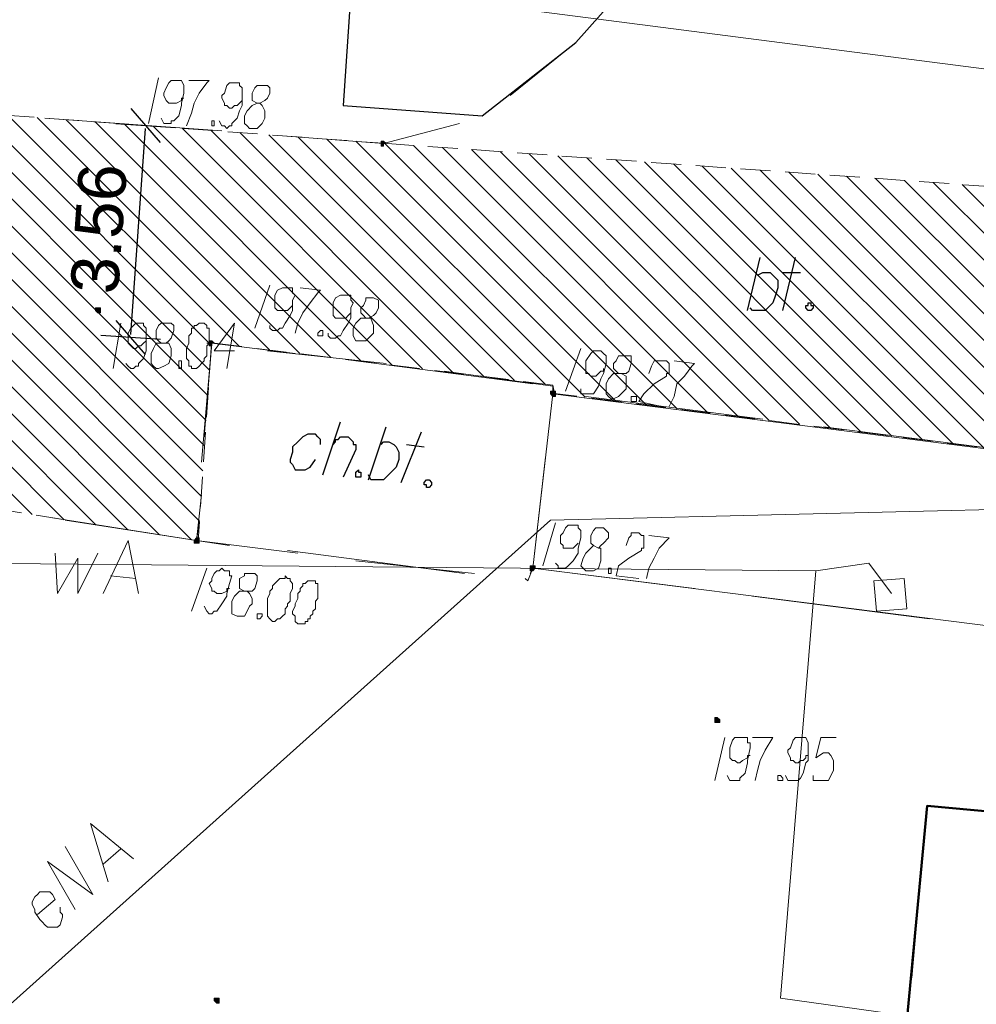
# Model space of a CAD drawing. Header units: metres. Extents: x 7431553 to 7432401, y 5544342 to 5544539.
# Tile 21 of 180: x 7432103 to 7432119, y 5544404 to 5544420. Entities that reach past the tile are written whole.
import ezdxf

# ---------------------------------------------------------------- set-up
doc = ezdxf.new("R2010")
doc.units = ezdxf.units.M
doc.header["$MEASUREMENT"] = 0
doc.linetypes.add('BG-PR90-PB-PZT-PZT01_2026_04_14$0$( Dashed )', pattern=[0.75, 0.5, -0.25])
for name, color, linetype, lineweight in [('BG-PR90-PB-PZT-PZT01_2026_04_14$0$D_obrzeze_5cm', 200, 'Continuous', 13), ('BG-PR90-PB-PZT-PZT01_2026_04_14$0$MAPA DCP', 7, 'Continuous', 0), ('PRIMETECH_XREF', 7, 'Continuous', 5)]:
    doc.layers.add(name, color=color, linetype=linetype, lineweight=lineweight)
doc.layers.add('BG-PR90-PB-PZT-PZT01_2026_04_14$0$Z-wymiarowanie', color=43, linetype='Continuous')
doc.layers.add('BG-PR90-PB-PZT-PZT01_2026_04_14$0$Z_szraf drogi', color=251, linetype='Continuous')
doc.styles.add('BG-PR90-PB-PZT-PZT01_2026_04_14$0$Arial', font='arial.ttf')
doc.dimstyles.new('BG-PR90-PB-PZT-PZT01_2026_04_14$0$1-500', dxfattribs={"dimtxt": 0.8, "dimasz": 0.05, "dimexe": 0.009, "dimexo": 0.003125, "dimgap": 0.25, "dimtad": 1, "dimzin": 0, "dimdsep": 46, "dimtxsty": 'BG-PR90-PB-PZT-PZT01_2026_04_14$0$Arial', "dimblk1": 'BG-PR90-PB-PZT-PZT01_2026_04_14$0$ST', "dimblk2": 'BG-PR90-PB-PZT-PZT01_2026_04_14$0$ST', "dimsah": 1, "dimcen": 0, "dimse1": 1, "dimse2": 1, "dimclrd": 256, "dimclre": 256, "dimclrt": 256, "dimadec": 0, "dimazin": 0, "dimtfac": 1, "dimtdec": 0, "dimtix": 1, "dimtofl": 0, "dimtmove": 2, "dimatfit": 3, "dimldrblk": 'BG-PR90-PB-PZT-PZT01_2026_04_14$0$ST', "dimfxl": 1, "dimtolj": 1, "dimtzin": 0, "dimlwd": -1, "dimlwe": -1, "dimarcsym": 0})

# ---------------------------------------------------------------- blocks, each defined once
blk = doc.blocks.new('BG-PR90-PB-PZT-PZT01_2026_04_14$0$Naddrwiną2025_v2klauzulap')
at = {"layer": 'BG-PR90-PB-PZT-PZT01_2026_04_14$0$MAPA DCP', "linetype": 'Continuous', "lineweight": 0, "transparency": 33554559}
for points in [[(7431753.827, 5544528.703), (7431753.869, 5544528.703), (7431753.869, 5544528.703), (7431753.869, 5544528.703), (7431753.869, 5544528.703), (7431753.869, 5544528.745), (7431753.869, 5544528.745), (7431753.869, 5544528.745), (7431753.869, 5544528.745), (7431753.869, 5544528.787), (7431753.869, 5544528.787), (7431753.869, 5544528.787), (7431753.827, 5544528.787), (7431753.827, 5544528.787), (7431753.827, 5544528.787), (7431753.827, 5544528.787), (7431753.785, 5544528.745), (7431753.785, 5544528.745), (7431753.785, 5544528.745), (7431753.785, 5544528.745), (7431753.785, 5544528.703)], [(7431748.366, 5544525.951), (7431748.366, 5544525.951), (7431748.366, 5544525.951), (7431748.408, 5544525.993), (7431748.408, 5544525.993), (7431748.408, 5544525.993), (7431748.408, 5544525.993), (7431748.408, 5544526.036), (7431748.408, 5544526.036), (7431748.408, 5544526.036), (7431748.366, 5544526.036), (7431748.366, 5544526.036), (7431748.366, 5544526.036), (7431748.366, 5544526.036), (7431748.324, 5544526.036), (7431748.324, 5544526.036), (7431748.324, 5544526.036), (7431748.324, 5544526.036), (7431748.324, 5544525.993), (7431748.324, 5544525.993), (7431748.324, 5544525.993), (7431748.324, 5544525.993), (7431748.324, 5544525.951)], [(7431751.287, 5544525.612), (7431751.287, 5544525.612), (7431751.287, 5544525.612), (7431751.329, 5544525.612), (7431751.329, 5544525.612), (7431751.329, 5544525.612), (7431751.329, 5544525.655), (7431751.329, 5544525.655), (7431751.329, 5544525.655), (7431751.329, 5544525.655), (7431751.287, 5544525.697), (7431751.287, 5544525.697), (7431751.287, 5544525.697), (7431751.287, 5544525.697), (7431751.245, 5544525.697), (7431751.245, 5544525.655), (7431751.245, 5544525.655), (7431751.245, 5544525.655), (7431751.245, 5544525.655), (7431751.245, 5544525.612), (7431751.245, 5544525.612), (7431751.245, 5544525.612), (7431751.245, 5544525.612)], [(7431744.175, 5544523.115), (7431744.175, 5544523.115), (7431744.175, 5544523.115), (7431744.217, 5544523.115), (7431744.217, 5544523.115), (7431744.217, 5544523.115), (7431744.217, 5544523.157), (7431744.217, 5544523.157), (7431744.217, 5544523.157), (7431744.217, 5544523.157), (7431744.175, 5544523.157), (7431744.175, 5544523.199), (7431744.175, 5544523.199), (7431744.175, 5544523.199), (7431744.133, 5544523.157), (7431744.133, 5544523.157), (7431744.133, 5544523.157), (7431744.133, 5544523.157), (7431744.133, 5544523.157), (7431744.133, 5544523.115), (7431744.133, 5544523.115), (7431744.133, 5544523.115), (7431744.133, 5544523.115)], [(7431747.519, 5544520.194), (7431747.519, 5544520.236), (7431747.562, 5544520.236), (7431747.562, 5544520.236), (7431747.562, 5544520.236), (7431747.562, 5544520.278), (7431747.562, 5544520.278), (7431747.562, 5544520.278), (7431747.562, 5544520.278), (7431747.519, 5544520.278), (7431747.519, 5544520.321), (7431747.519, 5544520.321), (7431747.519, 5544520.321), (7431747.477, 5544520.278), (7431747.477, 5544520.278), (7431747.477, 5544520.278), (7431747.477, 5544520.278), (7431747.477, 5544520.278), (7431747.477, 5544520.236), (7431747.477, 5544520.236), (7431747.477, 5544520.236), (7431747.477, 5544520.236), (7431747.519, 5544520.236), (7431747.519, 5544520.236)], [(7431758.526, 5544520.321), (7431758.526, 5544520.321), (7431758.526, 5544520.321), (7431758.526, 5544520.321), (7431758.568, 5544520.363), (7431758.568, 5544520.363), (7431758.568, 5544520.363), (7431758.568, 5544520.363), (7431758.568, 5544520.405), (7431758.526, 5544520.405), (7431758.526, 5544520.405), (7431758.526, 5544520.405), (7431758.526, 5544520.405), (7431758.484, 5544520.405), (7431758.484, 5544520.405), (7431758.484, 5544520.405), (7431758.484, 5544520.405), (7431758.484, 5544520.363), (7431758.484, 5544520.363), (7431758.484, 5544520.363), (7431758.484, 5544520.363), (7431758.484, 5544520.321), (7431758.484, 5544520.321), (7431758.484, 5544520.321), (7431758.484, 5544520.321)], [(7431750.821, 5544519.982), (7431750.864, 5544519.982), (7431750.864, 5544519.982), (7431750.864, 5544520.067), (7431750.821, 5544520.067), (7431750.821, 5544520.067), (7431750.821, 5544520.067), (7431750.779, 5544520.067), (7431750.779, 5544520.067), (7431750.779, 5544520.067), (7431750.779, 5544520.024), (7431750.779, 5544520.024), (7431750.779, 5544520.024), (7431750.779, 5544520.024)], [(7431746.969, 5544518.331), (7431746.969, 5544518.331), (7431746.969, 5544518.331), (7431747.011, 5544518.373), (7431747.011, 5544518.373), (7431747.011, 5544518.373), (7431747.011, 5544518.373), (7431747.011, 5544518.416), (7431747.011, 5544518.416), (7431747.011, 5544518.416), (7431746.969, 5544518.416), (7431746.969, 5544518.416), (7431746.969, 5544518.416), (7431746.969, 5544518.416), (7431746.927, 5544518.416), (7431746.927, 5544518.416), (7431746.927, 5544518.416), (7431746.927, 5544518.416), (7431746.927, 5544518.373), (7431746.927, 5544518.373), (7431746.927, 5544518.373), (7431746.927, 5544518.373), (7431746.927, 5544518.331)]]:
    blk.add_hatch(color=256, dxfattribs=at).paths.add_polyline_path(points)
at = {"layer": 'BG-PR90-PB-PZT-PZT01_2026_04_14$0$MAPA DCP', "color": 24, "linetype": 'Continuous', "lineweight": 18, "true_color": 0x9a3300, "transparency": 33554687}
blk.add_lwpolyline([(7431751.88, 5544571.121), (7431751.837, 5544559.31), (7431745.191, 5544550.801), (7431741.127, 5544519.305)], dxfattribs=at)
at = {"layer": 'BG-PR90-PB-PZT-PZT01_2026_04_14$0$MAPA DCP', "color": 1, "linetype": 'Continuous', "lineweight": 18, "transparency": 33554687}
for points in [[(7431763.606, 5544511.304), (7431750.483, 5544525.951), (7431750.144, 5544539.836), (7431750.44, 5544547.414)], [(7431756.536, 5544518.543), (7431755.563, 5544518.246), (7431756.155, 5544518.966)], [(7431756.24, 5544518.458), (7431755.986, 5544518.754)], [(7431757.002, 5544517.992), (7431756.198, 5544517.527), (7431756.748, 5544518.289), (7431755.944, 5544517.823)], [(7431757.087, 5544517.357), (7431756.833, 5544517.654), (7431756.748, 5544517.611), (7431756.706, 5544517.569), (7431756.706, 5544517.484), (7431756.706, 5544517.4), (7431756.748, 5544517.357), (7431756.79, 5544517.315), (7431756.875, 5544517.273), (7431756.917, 5544517.273), (7431757.002, 5544517.315), (7431757.044, 5544517.315), (7431757.171, 5544517.4), (7431757.214, 5544517.442), (7431757.256, 5544517.484), (7431757.298, 5544517.527), (7431757.298, 5544517.654), (7431757.298, 5544517.696), (7431757.256, 5544517.738), (7431757.129, 5544517.781), (7431757.087, 5544517.781), (7431757.044, 5544517.738), (7431756.96, 5544517.738)]]:
    blk.add_lwpolyline(points, dxfattribs=at)
at = {"layer": 'BG-PR90-PB-PZT-PZT01_2026_04_14$0$MAPA DCP', "linetype": 'Continuous', "lineweight": 50, "transparency": 33554687}
blk.add_lwpolyline([(7431770.083, 5544530.862), (7431755.266, 5544532.259), (7431756.409, 5544544.662), (7431770.083, 5544543.392)], dxfattribs=at)
at = {"layer": 'BG-PR90-PB-PZT-PZT01_2026_04_14$0$MAPA DCP', "linetype": 'Continuous', "lineweight": 18, "transparency": 33554687}
blk.add_lwpolyline([(7431751.287, 5544525.655), (7431753.319, 5544541.699), (7431750.398, 5544541.995), (7431748.366, 5544525.993)], close=True, dxfattribs=at)
for points in [[(7431749.297, 5544533.486), (7431748.916, 5544530.523)], [(7431752.134, 5544532.301), (7431751.753, 5544529.338)], [(7431758.145, 5544532.005), (7431755.266, 5544532.259), (7431755.266, 5544532.343)], [(7431748.789, 5544529.507), (7431748.408, 5544526.544)], [(7431751.626, 5544528.364), (7431751.287, 5544525.655), (7431751.499, 5544525.57), (7431751.456, 5544525.528)], [(7431743.371, 5544525.274), (7431742.482, 5544526.374), (7431741.296, 5544527.433)], [(7431748.408, 5544525.993), (7431748.239, 5544525.993), (7431747.985, 5544524.173)], [(7431751.372, 5544525.612), (7431751.287, 5544525.655), (7431749.424, 5544525.866)], [(7431748.197, 5544525.655), (7431747.816, 5544522.691)], [(7431751.16, 5544522.691), (7431751.372, 5544524.681)], [(7431744.048, 5544521.464), (7431744.175, 5544523.157), (7431743.836, 5544524.427)], [(7431751.372, 5544524.512), (7431750.991, 5544521.548)], [(7431747.858, 5544523.199), (7431747.646, 5544521.21)], [(7431747.689, 5544521.675), (7431747.519, 5544520.278), (7431749.086, 5544520.151)], [(7431750.525, 5544520.067), (7431750.821, 5544520.024), (7431751.033, 5544521.718)], [(7431743.752, 5544517.484), (7431743.963, 5544520.448)], [(7431750.906, 5544520.575), (7431750.821, 5544520.024), (7431750.44, 5544517.611)], [(7431747.519, 5544520.278), (7431749.509, 5544520.109)], [(7431750.059, 5544520.109), (7431750.821, 5544520.024), (7431750.483, 5544517.823)]]:
    blk.add_lwpolyline(points, dxfattribs=at)
at = {"layer": 'BG-PR90-PB-PZT-PZT01_2026_04_14$0$MAPA DCP', "color": 5, "linetype": 'Continuous', "lineweight": 18, "transparency": 33554687}
for points in [[(7431751.202, 5544516.172), (7431751.329, 5544530.396), (7431758.484, 5544529.803), (7431758.78, 5544531.92)], [(7431751.329, 5544530.396), (7431751.202, 5544531.285), (7431751.71, 5544531.666)], [(7431751.71, 5544518.458), (7431750.821, 5544518.881), (7431751.71, 5544519.051)], [(7431751.414, 5544518.585), (7431751.456, 5544519.008)], [(7431751.033, 5544517.654), (7431751.71, 5544517.696), (7431751.118, 5544518.035), (7431751.71, 5544518.035), (7431751.033, 5544518.373)]]:
    blk.add_lwpolyline(points, dxfattribs=at)
blk.add_lwpolyline([(7431752.007, 5544531.412), (7431751.964, 5544531.92), (7431751.456, 5544531.878), (7431751.499, 5544531.37)], close=True, dxfattribs=at)
at = {"layer": 'BG-PR90-PB-PZT-PZT01_2026_04_14$0$MAPA DCP', "linetype": 'Continuous', "lineweight": 25, "transparency": 33554687}
for points in [[(7431742.99, 5544507.24), (7431743.159, 5544509.229), (7431738.248, 5544509.483), (7431735.708, 5544509.653), (7431731.094, 5544509.907), (7431727.115, 5544510.161), (7431722.712, 5544510.415), (7431719.198, 5544510.626), (7431719.918, 5544519.305), (7431720.299, 5544523.961), (7431727.919, 5544523.538), (7431735.37, 5544523.03), (7431743.54, 5544522.48), (7431743.709, 5544524.808), (7431742.482, 5544526.374), (7431741.296, 5544527.433), (7431739.603, 5544528.533), (7431738.418, 5544529.126), (7431736.343, 5544529.719), (7431734.015, 5544530.777), (7431733.549, 5544531.708)], [(7431746.969, 5544529.846), (7431746.08, 5544530.057)], [(7431746.334, 5544529.846), (7431746.334, 5544530.142)], [(7431746.376, 5544529.422), (7431746.334, 5544529.507), (7431746.334, 5544529.634), (7431746.376, 5544529.676), (7431746.461, 5544529.761), (7431746.588, 5544529.761), (7431746.715, 5544529.719), (7431746.842, 5544529.676), (7431746.969, 5544529.549), (7431746.969, 5544529.422), (7431746.969, 5544529.338), (7431746.927, 5544529.295)], [(7431746.969, 5544529.253), (7431746.08, 5544529.465)], [(7431749.848, 5544523.453), (7431749.001, 5544523.792)], [(7431749.213, 5544523.538), (7431749.255, 5544523.834)], [(7431749.213, 5544523.115), (7431749.17, 5544523.157), (7431749.17, 5544523.242), (7431749.213, 5544523.326), (7431749.255, 5544523.369), (7431749.34, 5544523.411), (7431749.467, 5544523.411), (7431749.594, 5544523.369), (7431749.678, 5544523.284), (7431749.805, 5544523.157), (7431749.805, 5544523.03), (7431749.805, 5544522.945), (7431749.721, 5544522.903)], [(7431749.805, 5544522.903), (7431748.916, 5544523.199)], [(7431749.213, 5544522.31), (7431749.17, 5544522.353), (7431749.128, 5544522.353), (7431749.128, 5544522.395), (7431749.086, 5544522.437), (7431749.086, 5544522.48), (7431749.086, 5544522.522), (7431749.086, 5544522.564), (7431749.128, 5544522.607), (7431749.17, 5544522.649), (7431749.213, 5544522.649), (7431749.213, 5544522.691), (7431749.255, 5544522.691), (7431749.297, 5544522.691), (7431749.763, 5544522.48)], [(7431749.721, 5544522.141), (7431748.832, 5544522.437)], [(7431749.213, 5544522.099), (7431749.128, 5544522.099), (7431749.086, 5544522.056), (7431749.043, 5544522.014), (7431749.043, 5544521.972), (7431749.043, 5544521.887), (7431749.086, 5544521.802), (7431749.17, 5544521.718), (7431749.255, 5544521.633), (7431749.34, 5544521.633), (7431749.467, 5544521.591), (7431749.509, 5544521.591), (7431749.551, 5544521.633), (7431749.636, 5544521.675), (7431749.636, 5544521.718), (7431749.636, 5544521.802), (7431749.636, 5544521.845), (7431749.594, 5544521.929), (7431749.467, 5544522.014)]]:
    blk.add_lwpolyline(points, dxfattribs=at)
at = {"layer": 'BG-PR90-PB-PZT-PZT01_2026_04_14$0$MAPA DCP', "linetype": 'Continuous', "lineweight": 9, "transparency": 33554687}
for points in [[(7431754.123, 5544530.735), (7431754.123, 5544530.481), (7431754.462, 5544530.396), (7431754.377, 5544530.523), (7431754.377, 5544530.608), (7431754.42, 5544530.65), (7431754.504, 5544530.692), (7431754.589, 5544530.692), (7431754.674, 5544530.692), (7431754.758, 5544530.65), (7431754.843, 5544530.608), (7431754.843, 5544530.481), (7431754.843, 5544530.396), (7431754.843, 5544530.354), (7431754.758, 5544530.354)], [(7431754.758, 5544529.888), (7431754.843, 5544529.93), (7431754.843, 5544530.1), (7431754.801, 5544530.142), (7431754.716, 5544530.184), (7431754.547, 5544530.227), (7431754.504, 5544530.269), (7431754.293, 5544530.269), (7431754.208, 5544530.269), (7431754.123, 5544530.227), (7431754.123, 5544530.184), (7431754.123, 5544530.142), (7431754.123, 5544530.1), (7431754.123, 5544530.057), (7431754.166, 5544530.015), (7431754.293, 5544529.973), (7431754.335, 5544529.93), (7431754.377, 5544529.93), (7431754.462, 5544529.973), (7431754.504, 5544529.973), (7431754.504, 5544530.015), (7431754.547, 5544530.057), (7431754.547, 5544530.1), (7431754.504, 5544530.142), (7431754.504, 5544530.184), (7431754.462, 5544530.227), (7431754.42, 5544530.227), (7431754.42, 5544530.269)], [(7431754.123, 5544529.338), (7431754.123, 5544529.676), (7431754.335, 5544529.549), (7431754.504, 5544529.465), (7431754.674, 5544529.422), (7431754.843, 5544529.38)], [(7431754.758, 5544528.914), (7431754.843, 5544528.957), (7431754.843, 5544529.126), (7431754.801, 5544529.126), (7431754.716, 5544529.211), (7431754.547, 5544529.253), (7431754.504, 5544529.253), (7431754.293, 5544529.295), (7431754.208, 5544529.295), (7431754.208, 5544529.253), (7431754.123, 5544529.253), (7431754.123, 5544529.211), (7431754.123, 5544529.168), (7431754.123, 5544529.126), (7431754.123, 5544529.084), (7431754.123, 5544529.041), (7431754.166, 5544528.999), (7431754.293, 5544528.957), (7431754.335, 5544528.957), (7431754.377, 5544528.957), (7431754.462, 5544528.957), (7431754.504, 5544528.999), (7431754.504, 5544529.041), (7431754.547, 5544529.084), (7431754.547, 5544529.126), (7431754.504, 5544529.168), (7431754.462, 5544529.253), (7431754.42, 5544529.253), (7431754.42, 5544529.295)], [(7431754.123, 5544528.872), (7431754.843, 5544528.703)], [(7431747.816, 5544528.025), (7431747.858, 5544528.364), (7431747.9, 5544528.322), (7431748.07, 5544528.195), (7431748.197, 5544528.068), (7431748.408, 5544528.025), (7431748.578, 5544527.941)], [(7431748.027, 5544527.602), (7431747.9, 5544527.644), (7431747.816, 5544527.687), (7431747.816, 5544527.898), (7431747.858, 5544527.941), (7431747.9, 5544527.941), (7431747.943, 5544527.941), (7431747.985, 5544527.941), (7431748.027, 5544527.941), (7431748.027, 5544527.898), (7431748.07, 5544527.898), (7431748.197, 5544527.687), (7431748.366, 5544527.517), (7431748.493, 5544527.433), (7431748.578, 5544527.814)], [(7431750.737, 5544527.602), (7431750.779, 5544527.941), (7431750.948, 5544527.771), (7431751.118, 5544527.687), (7431751.287, 5544527.602), (7431751.456, 5544527.56)], [(7431750.906, 5544527.221), (7431750.779, 5544527.263), (7431750.737, 5544527.306), (7431750.694, 5544527.306), (7431750.694, 5544527.348), (7431750.694, 5544527.39), (7431750.694, 5544527.433), (7431750.737, 5544527.475), (7431750.737, 5544527.517), (7431750.779, 5544527.517), (7431750.821, 5544527.517), (7431750.864, 5544527.517), (7431750.906, 5544527.517), (7431750.948, 5544527.517), (7431750.948, 5544527.475), (7431750.991, 5544527.475), (7431751.118, 5544527.263), (7431751.245, 5544527.094), (7431751.414, 5544527.052), (7431751.456, 5544527.433)], [(7431748.027, 5544527.094), (7431748.027, 5544527.221), (7431747.985, 5544527.263), (7431747.858, 5544527.306), (7431747.773, 5544527.306), (7431747.731, 5544527.306), (7431747.731, 5544527.263), (7431747.731, 5544527.221), (7431747.731, 5544527.136), (7431747.731, 5544527.094), (7431747.816, 5544527.052), (7431747.858, 5544527.009), (7431747.943, 5544527.009), (7431747.985, 5544527.052), (7431748.027, 5544527.094), (7431748.027, 5544527.009), (7431748.112, 5544526.925), (7431748.197, 5544526.882), (7431748.239, 5544526.882), (7431748.366, 5544526.882), (7431748.408, 5544526.925), (7431748.451, 5544526.967), (7431748.451, 5544527.009), (7431748.408, 5544527.094), (7431748.366, 5544527.136), (7431748.281, 5544527.221), (7431748.239, 5544527.221), (7431748.154, 5544527.221), (7431748.07, 5544527.221), (7431748.027, 5544527.136)], [(7431748.281, 5544526.459), (7431748.366, 5544526.459), (7431748.366, 5544526.671), (7431748.239, 5544526.755), (7431748.112, 5544526.798), (7431748.027, 5544526.84), (7431747.858, 5544526.882), (7431747.773, 5544526.882), (7431747.731, 5544526.882), (7431747.689, 5544526.84), (7431747.646, 5544526.798), (7431747.646, 5544526.755), (7431747.646, 5544526.713), (7431747.646, 5544526.671), (7431747.689, 5544526.628), (7431747.816, 5544526.544), (7431747.858, 5544526.544), (7431747.9, 5544526.544), (7431747.985, 5544526.544), (7431748.027, 5544526.544), (7431748.027, 5544526.586), (7431748.07, 5544526.628), (7431748.07, 5544526.671), (7431748.07, 5544526.713), (7431748.027, 5544526.755), (7431747.985, 5544526.798), (7431747.985, 5544526.84), (7431747.943, 5544526.84)], [(7431750.906, 5544526.671), (7431750.948, 5544526.755), (7431750.906, 5544526.798), (7431750.864, 5544526.84), (7431750.779, 5544526.925), (7431750.694, 5544526.925), (7431750.652, 5544526.882), (7431750.61, 5544526.84), (7431750.61, 5544526.798), (7431750.61, 5544526.713), (7431750.652, 5544526.671), (7431750.737, 5544526.628), (7431750.864, 5544526.628), (7431750.906, 5544526.671), (7431750.948, 5544526.628), (7431751.033, 5544526.544), (7431751.118, 5544526.501), (7431751.245, 5544526.459), (7431751.287, 5544526.501), (7431751.329, 5544526.544), (7431751.329, 5544526.586), (7431751.329, 5544526.671), (7431751.287, 5544526.755), (7431751.16, 5544526.798), (7431751.033, 5544526.798), (7431750.948, 5544526.798), (7431750.948, 5544526.755)], [(7431747.604, 5544526.459), (7431748.324, 5544526.205)], [(7431751.202, 5544526.036), (7431751.245, 5544526.078), (7431751.287, 5544526.078), (7431751.287, 5544526.205), (7431751.245, 5544526.247), (7431751.16, 5544526.332), (7431751.033, 5544526.417), (7431750.948, 5544526.417), (7431750.779, 5544526.459), (7431750.694, 5544526.459), (7431750.652, 5544526.459), (7431750.61, 5544526.417), (7431750.567, 5544526.417), (7431750.567, 5544526.374), (7431750.567, 5544526.332), (7431750.567, 5544526.29), (7431750.567, 5544526.247), (7431750.61, 5544526.205), (7431750.694, 5544526.163), (7431750.737, 5544526.12), (7431750.779, 5544526.12), (7431750.864, 5544526.12), (7431750.906, 5544526.163), (7431750.948, 5544526.163), (7431750.948, 5544526.205), (7431750.948, 5544526.247), (7431750.948, 5544526.29), (7431750.948, 5544526.332), (7431750.906, 5544526.374), (7431750.864, 5544526.417)], [(7431750.525, 5544526.036), (7431751.245, 5544525.824)], [(7431747.096, 5544522.861), (7431747.096, 5544522.903), (7431747.054, 5544522.988), (7431747.011, 5544523.03), (7431746.927, 5544523.072), (7431746.842, 5544523.072), (7431746.8, 5544523.072), (7431746.757, 5544522.988), (7431746.757, 5544522.945), (7431746.757, 5544522.861), (7431746.8, 5544522.861), (7431746.884, 5544522.818), (7431746.927, 5544522.776), (7431747.011, 5544522.776), (7431747.054, 5544522.818), (7431747.096, 5544522.861), (7431747.096, 5544522.776), (7431747.181, 5544522.691), (7431747.265, 5544522.649), (7431747.392, 5544522.649), (7431747.477, 5544522.691), (7431747.477, 5544522.734), (7431747.477, 5544522.776), (7431747.477, 5544522.861), (7431747.435, 5544522.903), (7431747.35, 5544522.988), (7431747.308, 5544522.988), (7431747.223, 5544522.988), (7431747.096, 5544522.945), (7431747.096, 5544522.903)], [(7431747.35, 5544522.226), (7431747.392, 5544522.226), (7431747.435, 5544522.268), (7431747.435, 5544522.353), (7431747.392, 5544522.395), (7431747.392, 5544522.437), (7431747.308, 5544522.48), (7431747.181, 5544522.564), (7431747.096, 5544522.607), (7431746.927, 5544522.607), (7431746.842, 5544522.649), (7431746.8, 5544522.607), (7431746.757, 5544522.607), (7431746.715, 5544522.607), (7431746.715, 5544522.564), (7431746.715, 5544522.48), (7431746.715, 5544522.437), (7431746.757, 5544522.353), (7431746.842, 5544522.31), (7431746.884, 5544522.31), (7431746.969, 5544522.31), (7431747.011, 5544522.31), (7431747.054, 5544522.31), (7431747.096, 5544522.353), (7431747.096, 5544522.395), (7431747.096, 5544522.437), (7431747.096, 5544522.48), (7431747.096, 5544522.522), (7431747.054, 5544522.564), (7431747.011, 5544522.607)], [(7431746.588, 5544521.76), (7431746.63, 5544522.099), (7431746.673, 5544522.056), (7431746.842, 5544521.929), (7431747.011, 5544521.802), (7431747.181, 5544521.718), (7431747.35, 5544521.675)], [(7431747.223, 5544521.252), (7431747.265, 5544521.252), (7431747.308, 5544521.294), (7431747.308, 5544521.379), (7431747.265, 5544521.421), (7431747.265, 5544521.464), (7431747.181, 5544521.506), (7431747.054, 5544521.591), (7431746.969, 5544521.633), (7431746.8, 5544521.633), (7431746.715, 5544521.675), (7431746.673, 5544521.633), (7431746.63, 5544521.633), (7431746.588, 5544521.633), (7431746.588, 5544521.591), (7431746.588, 5544521.506), (7431746.588, 5544521.464), (7431746.63, 5544521.379), (7431746.715, 5544521.337), (7431746.757, 5544521.337), (7431746.8, 5544521.337), (7431746.884, 5544521.337), (7431746.927, 5544521.337), (7431746.969, 5544521.379), (7431746.969, 5544521.421), (7431746.969, 5544521.464), (7431746.969, 5544521.506), (7431746.969, 5544521.548), (7431746.927, 5544521.591), (7431746.884, 5544521.633)], [(7431743.498, 5544521.04), (7431743.498, 5544521.083), (7431743.455, 5544521.167), (7431743.413, 5544521.21), (7431743.328, 5544521.252), (7431743.244, 5544521.252), (7431743.201, 5544521.21), (7431743.201, 5544521.167), (7431743.201, 5544521.125), (7431743.201, 5544521.04), (7431743.244, 5544520.998), (7431743.328, 5544520.956), (7431743.413, 5544520.956), (7431743.455, 5544520.956), (7431743.498, 5544521.04), (7431743.54, 5544520.956), (7431743.625, 5544520.871), (7431743.709, 5544520.829), (7431743.836, 5544520.829), (7431743.879, 5544520.871), (7431743.921, 5544520.913), (7431743.921, 5544520.956), (7431743.921, 5544521.04), (7431743.836, 5544521.125), (7431743.752, 5544521.167), (7431743.709, 5544521.167), (7431743.625, 5544521.167), (7431743.54, 5544521.125), (7431743.498, 5544521.083)], [(7431746.546, 5544521.252), (7431747.265, 5544520.998)], [(7431751.668, 5544520.829), (7431751.668, 5544520.956), (7431751.626, 5544520.998), (7431751.499, 5544521.04), (7431751.414, 5544521.04), (7431751.372, 5544520.998), (7431751.372, 5544520.956), (7431751.372, 5544520.913), (7431751.372, 5544520.829), (7431751.414, 5544520.829), (7431751.456, 5544520.744), (7431751.499, 5544520.744), (7431751.583, 5544520.744), (7431751.626, 5544520.744), (7431751.668, 5544520.829), (7431751.668, 5544520.744), (7431751.753, 5544520.659), (7431751.837, 5544520.617), (7431751.88, 5544520.617), (7431752.007, 5544520.617), (7431752.049, 5544520.617), (7431752.091, 5544520.702), (7431752.091, 5544520.744), (7431752.091, 5544520.829), (7431752.007, 5544520.871), (7431751.922, 5544520.913), (7431751.88, 5544520.956), (7431751.795, 5544520.956), (7431751.71, 5544520.913), (7431751.668, 5544520.871)], [(7431743.794, 5544520.405), (7431743.879, 5544520.448), (7431743.879, 5544520.49), (7431743.921, 5544520.532), (7431743.879, 5544520.575), (7431743.879, 5544520.617), (7431743.836, 5544520.617), (7431743.752, 5544520.702), (7431743.625, 5544520.744), (7431743.54, 5544520.786), (7431743.371, 5544520.786), (7431743.286, 5544520.786), (7431743.244, 5544520.786), (7431743.201, 5544520.744), (7431743.159, 5544520.744), (7431743.159, 5544520.702), (7431743.159, 5544520.659), (7431743.159, 5544520.617), (7431743.159, 5544520.575), (7431743.201, 5544520.532), (7431743.328, 5544520.49), (7431743.371, 5544520.448), (7431743.413, 5544520.448), (7431743.498, 5544520.49), (7431743.54, 5544520.49), (7431743.54, 5544520.532), (7431743.582, 5544520.575), (7431743.582, 5544520.617), (7431743.54, 5544520.659), (7431743.54, 5544520.702), (7431743.498, 5544520.744), (7431743.455, 5544520.786)], [(7431747.646, 5544520.659), (7431747.646, 5544520.321), (7431747.181, 5544520.659), (7431747.943, 5544520.532)], [(7431751.922, 5544520.151), (7431752.007, 5544520.194), (7431752.049, 5544520.236), (7431752.049, 5544520.278), (7431752.007, 5544520.321), (7431752.007, 5544520.363), (7431751.88, 5544520.448), (7431751.753, 5544520.532), (7431751.71, 5544520.532), (7431751.541, 5544520.575), (7431751.414, 5544520.617), (7431751.414, 5544520.575), (7431751.329, 5544520.575), (7431751.329, 5544520.532), (7431751.329, 5544520.49), (7431751.287, 5544520.448), (7431751.329, 5544520.405), (7431751.329, 5544520.363), (7431751.372, 5544520.321), (7431751.456, 5544520.278), (7431751.499, 5544520.278), (7431751.541, 5544520.236), (7431751.626, 5544520.278), (7431751.668, 5544520.278), (7431751.668, 5544520.321), (7431751.71, 5544520.363), (7431751.71, 5544520.405), (7431751.71, 5544520.448), (7431751.668, 5544520.532), (7431751.626, 5544520.532), (7431751.626, 5544520.575)], [(7431743.117, 5544519.897), (7431743.117, 5544520.236), (7431743.159, 5544520.194), (7431743.328, 5544520.067), (7431743.498, 5544519.982), (7431743.667, 5544519.94), (7431743.879, 5544519.855)], [(7431751.287, 5544520.194), (7431752.007, 5544519.94)], [(7431743.752, 5544519.432), (7431743.836, 5544519.474), (7431743.836, 5544519.601), (7431743.794, 5544519.601), (7431743.794, 5544519.643), (7431743.709, 5544519.728), (7431743.54, 5544519.77), (7431743.498, 5544519.77), (7431743.328, 5544519.813), (7431743.201, 5544519.813), (7431743.117, 5544519.77), (7431743.117, 5544519.728), (7431743.117, 5544519.643), (7431743.117, 5544519.601), (7431743.159, 5544519.559), (7431743.244, 5544519.516), (7431743.328, 5544519.474), (7431743.371, 5544519.474), (7431743.455, 5544519.516), (7431743.498, 5544519.559), (7431743.498, 5544519.601), (7431743.498, 5544519.643), (7431743.498, 5544519.686), (7431743.455, 5544519.77), (7431743.413, 5544519.77), (7431743.413, 5544519.813)], [(7431747.519, 5544519.432), (7431747.519, 5544519.516), (7431747.477, 5544519.559), (7431747.435, 5544519.601), (7431747.308, 5544519.643), (7431747.223, 5544519.643), (7431747.181, 5544519.601), (7431747.181, 5544519.559), (7431747.181, 5544519.516), (7431747.181, 5544519.432), (7431747.223, 5544519.389), (7431747.308, 5544519.347), (7431747.35, 5544519.347), (7431747.435, 5544519.347), (7431747.477, 5544519.389), (7431747.519, 5544519.432), (7431747.519, 5544519.347), (7431747.604, 5544519.305), (7431747.689, 5544519.262), (7431747.731, 5544519.262), (7431747.858, 5544519.262), (7431747.9, 5544519.305), (7431747.943, 5544519.347), (7431747.943, 5544519.389), (7431747.9, 5544519.474), (7431747.858, 5544519.559), (7431747.731, 5544519.601), (7431747.689, 5544519.601), (7431747.604, 5544519.601), (7431747.519, 5544519.559), (7431747.519, 5544519.474)], [(7431743.074, 5544519.389), (7431743.836, 5544519.22)], [(7431747.858, 5544518.839), (7431747.9, 5544518.881), (7431747.943, 5544518.924), (7431747.943, 5544518.966), (7431747.9, 5544519.008), (7431747.9, 5544519.051), (7431747.858, 5544519.051), (7431747.773, 5544519.135), (7431747.646, 5544519.178), (7431747.562, 5544519.178), (7431747.392, 5544519.178), (7431747.308, 5544519.178), (7431747.265, 5544519.178), (7431747.223, 5544519.135), (7431747.181, 5544519.135), (7431747.181, 5544519.093), (7431747.181, 5544519.051), (7431747.181, 5544519.008), (7431747.223, 5544518.966), (7431747.265, 5544518.924), (7431747.35, 5544518.881), (7431747.392, 5544518.881), (7431747.435, 5544518.881), (7431747.519, 5544518.881), (7431747.562, 5544518.924), (7431747.604, 5544518.966), (7431747.604, 5544519.008), (7431747.562, 5544519.051), (7431747.562, 5544519.093), (7431747.519, 5544519.135), (7431747.477, 5544519.178)], [(7431747.181, 5544518.754), (7431747.943, 5544518.627)]]:
    blk.add_lwpolyline(points, dxfattribs=at)
at = {"layer": 'BG-PR90-PB-PZT-PZT01_2026_04_14$0$MAPA DCP', "linetype": 'Continuous', "lineweight": 25, "transparency": 33554687}
for points in [[(7431746.842, 5544530.269), (7431746.842, 5544530.311), (7431746.884, 5544530.311), (7431746.884, 5544530.354), (7431746.927, 5544530.354), (7431746.969, 5544530.311), (7431746.969, 5544530.269), (7431746.927, 5544530.227), (7431746.884, 5544530.227), (7431746.884, 5544530.269)], [(7431749.805, 5544523.877), (7431749.805, 5544523.919), (7431749.848, 5544523.961), (7431749.89, 5544523.961), (7431749.932, 5544523.919), (7431749.932, 5544523.877), (7431749.89, 5544523.877), (7431749.89, 5544523.834), (7431749.848, 5544523.834)], [(7431749.636, 5544522.734), (7431749.678, 5544522.734), (7431749.678, 5544522.776), (7431749.763, 5544522.776), (7431749.763, 5544522.734), (7431749.763, 5544522.691), (7431749.721, 5544522.691), (7431749.678, 5544522.691)]]:
    blk.add_lwpolyline(points, close=True, dxfattribs=at)
at = {"layer": 'BG-PR90-PB-PZT-PZT01_2026_04_14$0$MAPA DCP', "linetype": 'Continuous', "lineweight": 9, "transparency": 33554687}
for points in [[(7431754.758, 5544529.803), (7431754.801, 5544529.846), (7431754.843, 5544529.846), (7431754.843, 5544529.761), (7431754.801, 5544529.761), (7431754.758, 5544529.761)], [(7431748.408, 5544527.348), (7431748.408, 5544527.39), (7431748.493, 5544527.39), (7431748.493, 5544527.306), (7431748.451, 5544527.306), (7431748.408, 5544527.306)], [(7431751.287, 5544526.925), (7431751.287, 5544526.967), (7431751.372, 5544526.967), (7431751.372, 5544526.925), (7431751.329, 5544526.925)], [(7431747.308, 5544522.099), (7431747.308, 5544522.141), (7431747.392, 5544522.141), (7431747.392, 5544522.056), (7431747.35, 5544522.056)], [(7431751.499, 5544521.972), (7431751.499, 5544521.887), (7431751.541, 5544521.845), (7431751.541, 5544521.802), (7431751.583, 5544521.802), (7431751.626, 5544521.76), (7431751.668, 5544521.76), (7431751.71, 5544521.718), (7431751.795, 5544521.718), (7431751.88, 5544521.675), (7431751.922, 5544521.675), (7431752.007, 5544521.633), (7431752.049, 5544521.633), (7431752.091, 5544521.675), (7431752.134, 5544521.675), (7431752.176, 5544521.675), (7431752.218, 5544521.718), (7431752.218, 5544521.76), (7431752.218, 5544521.802), (7431752.218, 5544521.845), (7431752.176, 5544521.845), (7431752.176, 5544521.887), (7431752.134, 5544521.887), (7431752.134, 5544521.929), (7431752.091, 5544521.929), (7431752.049, 5544521.972), (7431752.007, 5544521.972), (7431751.964, 5544522.014), (7431751.922, 5544522.014), (7431751.88, 5544522.014), (7431751.837, 5544522.014), (7431751.795, 5544522.056), (7431751.753, 5544522.056), (7431751.71, 5544522.056), (7431751.668, 5544522.056), (7431751.626, 5544522.056), (7431751.583, 5544522.056), (7431751.541, 5544522.056), (7431751.541, 5544522.014), (7431751.499, 5544522.014)], [(7431751.414, 5544521.506), (7431751.456, 5544521.506), (7431751.456, 5544521.421), (7431751.499, 5544521.379), (7431751.541, 5544521.337), (7431751.583, 5544521.294), (7431751.626, 5544521.294), (7431751.668, 5544521.252), (7431751.71, 5544521.252), (7431751.795, 5544521.21), (7431751.88, 5544521.21), (7431751.964, 5544521.21), (7431752.007, 5544521.21), (7431752.049, 5544521.21), (7431752.091, 5544521.21), (7431752.134, 5544521.252), (7431752.176, 5544521.294), (7431752.176, 5544521.337), (7431752.134, 5544521.379), (7431752.134, 5544521.421), (7431752.091, 5544521.464), (7431752.049, 5544521.506), (7431752.007, 5544521.506), (7431751.964, 5544521.506), (7431751.922, 5544521.548), (7431751.88, 5544521.548), (7431751.837, 5544521.591), (7431751.795, 5544521.591), (7431751.753, 5544521.591), (7431751.71, 5544521.591), (7431751.626, 5544521.633), (7431751.583, 5544521.633), (7431751.541, 5544521.633), (7431751.499, 5544521.591), (7431751.456, 5544521.591), (7431751.456, 5544521.548)], [(7431752.049, 5544521.083), (7431752.049, 5544521.125), (7431752.091, 5544521.125), (7431752.134, 5544521.083), (7431752.134, 5544521.04), (7431752.091, 5544521.04), (7431752.049, 5544521.04)], [(7431743.794, 5544520.278), (7431743.794, 5544520.321), (7431743.879, 5544520.321), (7431743.879, 5544520.278), (7431743.836, 5544520.278)], [(7431747.181, 5544520.109), (7431747.181, 5544520.067), (7431747.223, 5544520.024), (7431747.223, 5544519.982), (7431747.265, 5544519.982), (7431747.265, 5544519.94), (7431747.308, 5544519.94), (7431747.35, 5544519.94), (7431747.392, 5544519.897), (7431747.435, 5544519.897), (7431747.519, 5544519.897), (7431747.604, 5544519.855), (7431747.646, 5544519.855), (7431747.731, 5544519.855), (7431747.773, 5544519.855), (7431747.816, 5544519.897), (7431747.858, 5544519.897), (7431747.9, 5544519.897), (7431747.9, 5544519.94), (7431747.943, 5544519.94), (7431747.943, 5544519.982), (7431747.943, 5544520.024), (7431747.9, 5544520.067), (7431747.858, 5544520.109), (7431747.816, 5544520.151), (7431747.773, 5544520.151), (7431747.731, 5544520.194), (7431747.689, 5544520.194), (7431747.646, 5544520.194), (7431747.604, 5544520.194), (7431747.562, 5544520.194), (7431747.519, 5544520.236), (7431747.477, 5544520.236), (7431747.435, 5544520.236), (7431747.35, 5544520.236), (7431747.308, 5544520.236), (7431747.265, 5544520.236), (7431747.265, 5544520.194), (7431747.223, 5544520.194), (7431747.181, 5544520.151)], [(7431747.816, 5544519.728), (7431747.816, 5544519.77), (7431747.943, 5544519.77), (7431747.943, 5544519.728), (7431747.9, 5544519.728), (7431747.858, 5544519.728)]]:
    blk.add_lwpolyline(points, close=True, dxfattribs=at)
at = {"layer": 'BG-PR90-PB-PZT-PZT01_2026_04_14$0$MAPA DCP', "linetype": 'Continuous', "lineweight": 0, "transparency": 33554687}
for points in [[(7431753.827, 5544528.703), (7431753.869, 5544528.703), (7431753.869, 5544528.703), (7431753.869, 5544528.703), (7431753.869, 5544528.703), (7431753.869, 5544528.745), (7431753.869, 5544528.745), (7431753.869, 5544528.745), (7431753.869, 5544528.745), (7431753.869, 5544528.787), (7431753.869, 5544528.787), (7431753.869, 5544528.787), (7431753.827, 5544528.787), (7431753.827, 5544528.787), (7431753.827, 5544528.787), (7431753.827, 5544528.787), (7431753.785, 5544528.745), (7431753.785, 5544528.745), (7431753.785, 5544528.745), (7431753.785, 5544528.745), (7431753.785, 5544528.703), (7431753.827, 5544528.703), (7431753.827, 5544528.703)], [(7431748.366, 5544525.951), (7431748.366, 5544525.951), (7431748.366, 5544525.951), (7431748.408, 5544525.993), (7431748.408, 5544525.993), (7431748.408, 5544525.993), (7431748.408, 5544525.993), (7431748.408, 5544526.036), (7431748.408, 5544526.036), (7431748.408, 5544526.036), (7431748.366, 5544526.036), (7431748.366, 5544526.036), (7431748.366, 5544526.036), (7431748.366, 5544526.036), (7431748.324, 5544526.036), (7431748.324, 5544526.036), (7431748.324, 5544526.036), (7431748.324, 5544526.036), (7431748.324, 5544525.993), (7431748.324, 5544525.993), (7431748.324, 5544525.993), (7431748.324, 5544525.993), (7431748.324, 5544525.951)], [(7431751.287, 5544525.612), (7431751.287, 5544525.612), (7431751.287, 5544525.612), (7431751.329, 5544525.612), (7431751.329, 5544525.612), (7431751.329, 5544525.612), (7431751.329, 5544525.655), (7431751.329, 5544525.655), (7431751.329, 5544525.655), (7431751.329, 5544525.655), (7431751.287, 5544525.697), (7431751.287, 5544525.697), (7431751.287, 5544525.697), (7431751.287, 5544525.697), (7431751.245, 5544525.697), (7431751.245, 5544525.655), (7431751.245, 5544525.655), (7431751.245, 5544525.655), (7431751.245, 5544525.655), (7431751.245, 5544525.612), (7431751.245, 5544525.612), (7431751.245, 5544525.612), (7431751.245, 5544525.612)], [(7431744.175, 5544523.115), (7431744.175, 5544523.115), (7431744.175, 5544523.115), (7431744.217, 5544523.115), (7431744.217, 5544523.115), (7431744.217, 5544523.115), (7431744.217, 5544523.157), (7431744.217, 5544523.157), (7431744.217, 5544523.157), (7431744.217, 5544523.157), (7431744.175, 5544523.157), (7431744.175, 5544523.199), (7431744.175, 5544523.199), (7431744.175, 5544523.199), (7431744.133, 5544523.157), (7431744.133, 5544523.157), (7431744.133, 5544523.157), (7431744.133, 5544523.157), (7431744.133, 5544523.157), (7431744.133, 5544523.115), (7431744.133, 5544523.115), (7431744.133, 5544523.115), (7431744.133, 5544523.115)], [(7431747.519, 5544520.194), (7431747.519, 5544520.236), (7431747.562, 5544520.236), (7431747.562, 5544520.236), (7431747.562, 5544520.236), (7431747.562, 5544520.278), (7431747.562, 5544520.278), (7431747.562, 5544520.278), (7431747.562, 5544520.278), (7431747.519, 5544520.278), (7431747.519, 5544520.321), (7431747.519, 5544520.321), (7431747.519, 5544520.321), (7431747.477, 5544520.278), (7431747.477, 5544520.278), (7431747.477, 5544520.278), (7431747.477, 5544520.278), (7431747.477, 5544520.278), (7431747.477, 5544520.236), (7431747.477, 5544520.236), (7431747.477, 5544520.236), (7431747.477, 5544520.236), (7431747.519, 5544520.236)], [(7431758.526, 5544520.321), (7431758.526, 5544520.321), (7431758.526, 5544520.321), (7431758.526, 5544520.321), (7431758.568, 5544520.363), (7431758.568, 5544520.363), (7431758.568, 5544520.363), (7431758.568, 5544520.363), (7431758.568, 5544520.405), (7431758.526, 5544520.405), (7431758.526, 5544520.405), (7431758.526, 5544520.405), (7431758.526, 5544520.405), (7431758.484, 5544520.405), (7431758.484, 5544520.405), (7431758.484, 5544520.405), (7431758.484, 5544520.405), (7431758.484, 5544520.363), (7431758.484, 5544520.363), (7431758.484, 5544520.363), (7431758.484, 5544520.363), (7431758.484, 5544520.321), (7431758.484, 5544520.321), (7431758.484, 5544520.321)], [(7431750.821, 5544519.982), (7431750.864, 5544519.982), (7431750.864, 5544519.982), (7431750.864, 5544520.067), (7431750.821, 5544520.067), (7431750.821, 5544520.067), (7431750.821, 5544520.067), (7431750.779, 5544520.067), (7431750.779, 5544520.067), (7431750.779, 5544520.067), (7431750.779, 5544520.024), (7431750.779, 5544520.024), (7431750.779, 5544520.024), (7431750.779, 5544520.024), (7431750.821, 5544519.982)], [(7431746.969, 5544518.331), (7431746.969, 5544518.331), (7431746.969, 5544518.331), (7431747.011, 5544518.373), (7431747.011, 5544518.373), (7431747.011, 5544518.373), (7431747.011, 5544518.373), (7431747.011, 5544518.416), (7431747.011, 5544518.416), (7431747.011, 5544518.416), (7431746.969, 5544518.416), (7431746.969, 5544518.416), (7431746.969, 5544518.416), (7431746.969, 5544518.416), (7431746.927, 5544518.416), (7431746.927, 5544518.416), (7431746.927, 5544518.416), (7431746.927, 5544518.416), (7431746.927, 5544518.373), (7431746.927, 5544518.373), (7431746.927, 5544518.373), (7431746.927, 5544518.373), (7431746.927, 5544518.331)]]:
    blk.add_lwpolyline(points, close=True, dxfattribs=at)
blk = doc.blocks.new('BG-PR90-PB-PZT-PZT01_2026_04_14$0$ST')
at = {"color": 8}
blk.add_line((0, 10), (0, -10), dxfattribs=at)
blk.add_line((-5.3, -5.3), (5.3, 5.3))
blk = doc.blocks.new('*D12119')
at = {"layer": 'BG-PR90-PB-PZT-PZT01_2026_04_14$0$Z-wymiarowanie'}
blk.add_line((7432104.711, 5544414.967), (7432104.957, 5544418.418), dxfattribs=at)
at = {"layer": 'Defpoints', "color": 0, "linetype": 'Continuous', "lineweight": 100}
for p in [(7432104.961, 5544418.468), (7432106.32, 5544418.371), (7432106.067, 5544414.82)]:
    blk.add_point(p, dxfattribs=at)
at = {"layer": 'BG-PR90-PB-PZT-PZT01_2026_04_14$0$Z-wymiarowanie', "linetype": 'Continuous', "xscale": 0.05, "yscale": 0.05, "zscale": 0.05}
for p, rotation in [((7432104.961, 5544418.468), 85.91433882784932), ((7432104.707, 5544414.917), 265.9143388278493)]:
    blk.add_blockref('BG-PR90-PB-PZT-PZT01_2026_04_14$0$ST', p, dxfattribs=dict(at, rotation=rotation))
at = {"layer": 'BG-PR90-PB-PZT-PZT01_2026_04_14$0$Z-wymiarowanie', "linetype": 'Continuous', "insert": (7432104.177, 5544416.739), "char_height": 0.8, "attachment_point": 5, "rotation": 85.9143, "style": 'BG-PR90-PB-PZT-PZT01_2026_04_14$0$Arial'}
blk.add_mtext('\\A1;3.56', dxfattribs=at)
blk = doc.blocks.new('BG-PR90-PB-PZT-PZT01_2026_04_14')
at = {"layer": 'BG-PR90-PB-PZT-PZT01_2026_04_14$0$Z_szraf drogi', "true_color": 0xb2b2b2}
h = blk.add_hatch(dxfattribs=at)
h.set_pattern_fill('ANSI31', color=253, scale=0.1, angle=90)
h.set_pattern_definition([(135, (7432092.63, 5544410.70457), (-0.2245064, -0.2245064), [])])
edge = h.paths.add_edge_path()
edge.add_line((7432092.63, 5544413.08), (7432093.037, 5544419.327))
edge.add_line((7432093.037, 5544419.327), (7432095.863, 5544419.143))
edge.add_line((7432095.863, 5544419.143), (7432108.94, 5544418.17))
edge.add_line((7432108.94, 5544418.17), (7432143.304, 5544415.72))
edge.add_ellipse((7432143.731, 5544421.705), major_axis=(6, 0), ratio=1, start_angle=265.9216, end_angle=355.9216)
edge.add_line((7432149.716, 5544421.278), (7432151.181, 5544441.83))
edge.add_line((7432151.181, 5544441.83), (7432149.21, 5544449.013))
edge.add_line((7432149.21, 5544449.008), (7432159.162, 5544448.304))
edge.add_line((7432159.162, 5544448.304), (7432156.162, 5544441.39))
edge.add_line((7432156.162, 5544441.39), (7432154.703, 5544420.922))
edge.add_ellipse((7432143.731, 5544421.705), major_axis=(-11, 0), ratio=1, start_angle=445.9216, end_angle=535.9216, ccw=False)
edge.add_line((7432142.948, 5544410.732), (7432134.502, 5544411.335))
edge.add_line((7432134.502, 5544411.335), (7432134.51, 5544411.42))
edge.add_line((7432134.51, 5544411.42), (7432127.85, 5544412.19))
edge.add_line((7432127.85, 5544412.19), (7432127.81, 5544411.96))
edge.add_line((7432127.81, 5544411.96), (7432111.81, 5544413.98))
edge.add_line((7432111.81, 5544413.98), (7432111.78, 5544414.12))
edge.add_line((7432111.78, 5544414.12), (7432106.06, 5544414.83))
edge.add_line((7432106.06, 5544414.83), (7432105.84, 5544411.51))
edge.add_line((7432105.84, 5544411.51), (7432096.07, 5544413.06))
edge.add_line((7432096.07, 5544413.06), (7432092.63, 5544413.08))
at = {"layer": 'BG-PR90-PB-PZT-PZT01_2026_04_14$0$D_obrzeze_5cm', "linetype": 'BG-PR90-PB-PZT-PZT01_2026_04_14$0$( Dashed )'}
blk.add_lwpolyline([(7432149.21, 5544449.008), (7432159.162, 5544448.304), (7432156.162, 5544441.39), (7432154.703, 5544420.922, -0.414214), (7432142.948, 5544410.732), (7432134.502, 5544411.335), (7432134.51, 5544411.42), (7432127.85, 5544412.19), (7432127.81, 5544411.96), (7432111.81, 5544413.98), (7432111.78, 5544414.12), (7432106.06, 5544414.83), (7432105.84, 5544411.51), (7432096.07, 5544413.06), (7432092.63, 5544413.08), (7432093.037, 5544419.327), (7432095.863, 5544419.143), (7432108.94, 5544418.17), (7432143.304, 5544415.72, 0.414214), (7432149.716, 5544421.278), (7432151.181, 5544441.83), (7432149.21, 5544449.013)], format="xyb", dxfattribs=at)
at = {"layer": 'BG-PR90-PB-PZT-PZT01_2026_04_14$0$MAPA DCP', "rotation": 270}
blk.add_blockref('BG-PR90-PB-PZT-PZT01_2026_04_14$0$Naddrwiną2025_v2klauzulap', (1887585.788, 12976162.34), dxfattribs=at)
at = {"layer": 'BG-PR90-PB-PZT-PZT01_2026_04_14$0$Z-wymiarowanie'}
dim = blk.add_aligned_dim(p1=(7432106.067, 5544414.82), p2=(7432106.32, 5544418.371), distance=1.363, dimstyle='BG-PR90-PB-PZT-PZT01_2026_04_14$0$1-500', override={"dimblk1": 'BG-PR90-PB-PZT-PZT01_2026_04_14$0$ST', "dimblk2": 'BG-PR90-PB-PZT-PZT01_2026_04_14$0$ST'}, dxfattribs=at)
dim.commit()
dim.dimension.update_dxf_attribs({"geometry": '*D12119', "text_midpoint": (7432104.177, 5544416.739)})

msp = doc.modelspace()

# ---------------------------------------------------------------- block references
at = {"layer": 'PRIMETECH_XREF', "linetype": 'Continuous', "lineweight": 0, "rotation": 360}
msp.add_blockref('BG-PR90-PB-PZT-PZT01_2026_04_14', (0, 0), dxfattribs=at)

doc.saveas('drawing.dxf')
